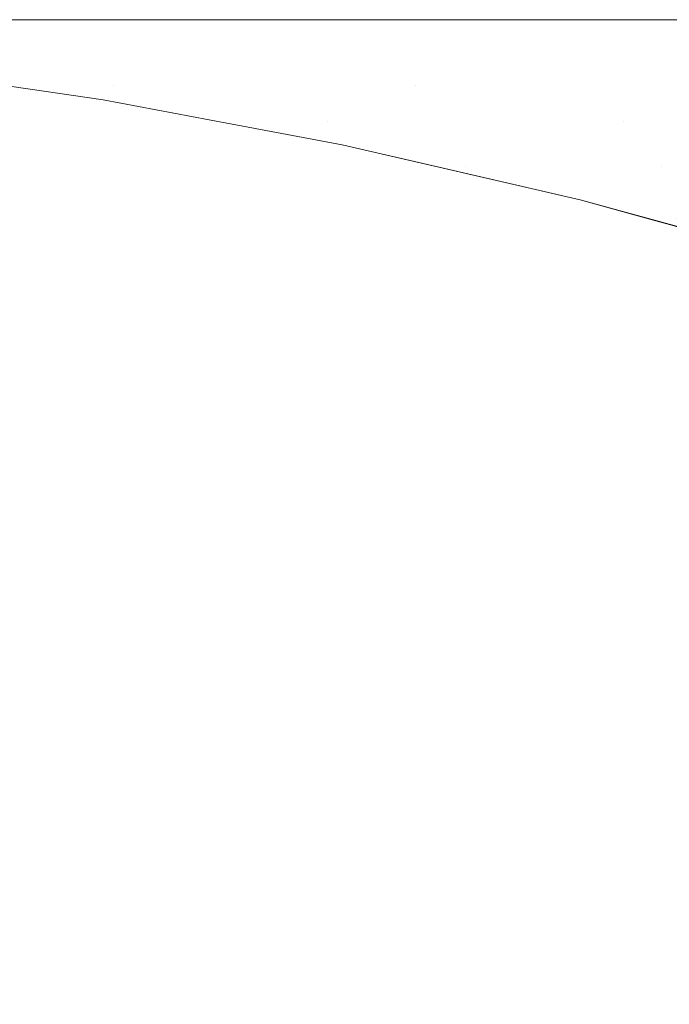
# Model space of a CAD drawing. Header units: centimetres. Extents: x -21.6 to 22.7, y 4.2 to 6.
# Tile 139 of 256: x -6.78172 to -6.774, y 5.98851 to 6.00021. Entities that reach past the tile are written whole.
import ezdxf

# ---------------------------------------------------------------- set-up
doc = ezdxf.new("R2010")
doc.units = ezdxf.units.CM
doc.header["$LTSCALE"] = 2.54
doc.layers.add('Lucido design-1', color=7, linetype='Continuous')

# ---------------------------------------------------------------- blocks, each defined once
blk = doc.blocks.new('Gruppo-3-1')
at = {"color": 7, "linetype": 'Continuous', "lineweight": 9}
for points, invisible_edges in [([(22.630348, 6.000144, -2276.319046), (-21.503423, 6.000212, -2276.32217), (-21.503423, 6.000178, -2276.320608)], 9), ([(22.630348, 6.000144, -2276.319046), (22.630348, 6.000212, -2276.32217), (-21.503423, 6.000212, -2276.32217)], 8), ([(-21.503423, 6.000212, -2276.32217), (7.752862, 6.000212, -2276.52217), (-6.625937, 6.000212, -2276.52217)], 9), ([(-6.625937, 6.000212, -2276.52217), (-6.629512, 6.000212, -2276.522216), (-21.503423, 6.000212, -2276.32217)], 10), ([(7.752862, 6.000212, -2276.52217), (-21.503423, 6.000212, -2276.32217), (22.630348, 6.000212, -2276.32217)], 9), ([(-6.629512, 6.000212, -2276.522216), (-6.635174, 6.000212, -2276.522479), (-21.503423, 6.000212, -2276.32217)], 10), ([(-6.635174, 6.000212, -2276.522479), (-6.640844, 6.000212, -2276.522976), (-21.503423, 6.000212, -2276.32217)], 10), ([(-6.640844, 6.000212, -2276.522976), (-6.646521, 6.000212, -2276.523709), (-21.503423, 6.000212, -2276.32217)], 10), ([(-6.646521, 6.000212, -2276.523709), (-6.647999, 6.000212, -2276.523962), (-6.652204, 6.000212, -2276.524683), (-21.503423, 6.000212, -2276.32217)], 12), ([(-6.652204, 6.000212, -2276.524683), (-6.657892, 6.000212, -2276.5259), (-21.503423, 6.000212, -2276.32217)], 10), ([(-6.657892, 6.000212, -2276.5259), (-6.663583, 6.000212, -2276.527366), (-21.503423, 6.000212, -2276.32217)], 10), ([(-6.663583, 6.000212, -2276.527366), (-6.669275, 6.000212, -2276.529087), (-21.503423, 6.000212, -2276.32217)], 10), ([(-6.669275, 6.000212, -2276.529087), (-6.674965, 6.000212, -2276.531067), (-21.503423, 6.000212, -2276.32217)], 10), ([(-6.674965, 6.000212, -2276.531067), (-6.68065, 6.000212, -2276.533314), (-21.503423, 6.000212, -2276.32217)], 10), ([(-6.68065, 6.000212, -2276.533314), (-6.686327, 6.000212, -2276.535835), (-21.503423, 6.000212, -2276.32217)], 10), ([(-6.686327, 6.000212, -2276.535835), (-6.69199, 6.000212, -2276.538638), (-21.503423, 6.000212, -2276.32217)], 10), ([(-6.69199, 6.000212, -2276.538638), (-6.697634, 6.000212, -2276.54173), (-21.503423, 6.000212, -2276.32217)], 10), ([(-6.697634, 6.000212, -2276.54173), (-6.703253, 6.000212, -2276.54512), (-21.503423, 6.000212, -2276.32217)], 10), ([(-6.703253, 6.000212, -2276.54512), (-6.708838, 6.000212, -2276.548817), (-21.503423, 6.000212, -2276.32217)], 10), ([(-6.708838, 6.000212, -2276.548817), (-6.714382, 6.000212, -2276.552829), (-21.503423, 6.000212, -2276.32217)], 10), ([(-6.714382, 6.000212, -2276.552829), (-6.719874, 6.000212, -2276.557166), (-21.503423, 6.000212, -2276.32217)], 10), ([(-21.503423, 6.000212, -2276.32217), (-6.735917, 6.000212, -2276.572202), (-6.741071, 6.000212, -2276.57791)], 9), ([(-6.719874, 6.000212, -2276.557166), (-6.725302, 6.000212, -2276.561835), (-21.503423, 6.000212, -2276.32217)], 10), ([(-6.741071, 6.000212, -2276.57791), (-6.745838, 6.000212, -2276.583646), (-21.503423, 6.000212, -2276.32217)], 10), ([(-6.745838, 6.000212, -2276.583646), (-6.750736, 6.000212, -2276.590056), (-21.503423, 6.000212, -2276.32217)], 10), ([(-6.725302, 6.000212, -2276.561835), (-6.730655, 6.000212, -2276.566845), (-21.503423, 6.000212, -2276.32217)], 10), ([(-6.730655, 6.000212, -2276.566845), (-6.735917, 6.000212, -2276.572202), (-21.503423, 6.000212, -2276.32217)], 10), ([(-6.750736, 6.000212, -2276.590056), (-6.755472, 6.000212, -2276.596829), (-21.503423, 6.000212, -2276.32217)], 10), ([(-6.755472, 6.000212, -2276.596829), (-6.760025, 6.000212, -2276.603962), (-21.503423, 6.000212, -2276.32217)], 10), ([(-6.760025, 6.000212, -2276.603962), (-6.764371, 6.000212, -2276.611453), (-21.503423, 6.000212, -2276.32217)], 10), ([(-6.764371, 6.000212, -2276.611453), (-6.768488, 6.000212, -2276.619293), (-21.503423, 6.000212, -2276.32217)], 10), ([(-6.768488, 6.000212, -2276.619293), (-6.772351, 6.000212, -2276.627472), (-21.503423, 6.000212, -2276.32217)], 10), ([(-6.772351, 6.000212, -2276.627472), (-6.775936, 6.000212, -2276.635975), (-21.503423, 6.000212, -2276.32217)], 10), ([(-6.775936, 6.000212, -2276.635975), (-6.779219, 6.000212, -2276.644786), (-21.503423, 6.000212, -2276.32217)], 10), ([(-6.779219, 6.000212, -2276.644786), (-6.782176, 6.000212, -2276.653881), (-21.503423, 6.000212, -2276.32217)], 10), ([(-21.503423, 6.000178, -2276.320608), (-21.503423, 6.000117, -2276.317808), (22.630348, 6.000117, -2276.317808), (22.630348, 6.000144, -2276.319046)], 10), ([(22.630348, 5.999831, -2276.313454), (22.630348, 6.000117, -2276.317808), (-21.503423, 6.000117, -2276.317808), (-21.503423, 5.999994, -2276.315928)], 10), ([(-6.782176, 6.000212, -2276.653881), (-6.779219, 6.000212, -2276.644786), (-6.770318, 6.000163, -2276.629523), (-6.784534, 6.000163, -2276.673708)], 14), ([(-6.770318, 6.000163, -2276.629523), (-6.768031, 6.000017, -2276.630991), (-6.782021, 6.000017, -2276.674476), (-6.784534, 6.000163, -2276.673708)], 15), ([(-6.779219, 6.000212, -2276.644786), (-6.775936, 6.000212, -2276.635975), (-6.770318, 6.000163, -2276.629523)], 10), ([(-6.775936, 6.000212, -2276.635975), (-6.772351, 6.000212, -2276.627472), (-6.770318, 6.000163, -2276.629523)], 10), ([(-21.503423, 5.999994, -2276.315928), (-21.503423, 5.999831, -2276.313454), (22.630348, 5.999831, -2276.313454)], 10), ([(-6.782021, 6.000017, -2276.674476), (-6.779516, 5.999774, -2276.675242), (-6.783158, 5.999774, -2276.698432)], 11), ([(-6.782021, 6.000017, -2276.674476), (-6.768031, 6.000017, -2276.630991), (-6.773628, 5.999774, -2276.653106)], 11), ([(-6.773628, 5.999774, -2276.653106), (-6.779516, 5.999774, -2276.675242), (-6.782021, 6.000017, -2276.674476)], 11), ([(22.630348, 5.999356, -2276.309117), (22.630348, 5.999831, -2276.313454), (-21.503423, 5.999831, -2276.313454), (-21.503423, 5.999592, -2276.311268)], 10), ([(-6.783579, 5.999677, -2276.72217), (-6.783158, 5.999774, -2276.698432), (-6.780604, 5.999434, -2276.698818)], 11), ([(-6.783158, 5.999774, -2276.698432), (-6.779516, 5.999774, -2276.675242), (-6.777021, 5.999434, -2276.676004), (-6.780604, 5.999434, -2276.698818)], 15), ([(-6.771229, 5.999434, -2276.654228), (-6.777021, 5.999434, -2276.676004), (-6.779516, 5.999774, -2276.675242), (-6.773628, 5.999774, -2276.653106)], 15), ([(-6.783579, 5.999677, -2276.92217), (-6.783579, 5.999677, -2276.72217), (-6.780732, 5.999261, -2276.72217), (-6.780732, 5.999261, -2276.92217)], 5), ([(-6.780604, 5.999434, -2276.698818), (-6.780732, 5.999261, -2276.72217), (-6.783579, 5.999677, -2276.72217)], 9), ([(-6.783579, 5.999677, -2276.92217), (-6.780732, 5.999261, -2276.92217), (-6.781818, 5.999422, -2276.923732)], 10), ([(-21.503423, 5.999592, -2276.311268), (-21.503423, 5.999356, -2276.309117), (22.630348, 5.999356, -2276.309117)], 10), ([(-6.77926, 5.998987, -2276.923732), (-6.779264, 5.99895, -2276.925294), (-6.781822, 5.999385, -2276.925294), (-6.781818, 5.999422, -2276.923732)], 15), ([(-6.77926, 5.998987, -2276.923732), (-6.781818, 5.999422, -2276.923732), (-6.780732, 5.999261, -2276.92217)], 11), ([(-6.780732, 5.999261, -2276.72217), (-6.780604, 5.999434, -2276.698818), (-6.778065, 5.998999, -2276.699201)], 11), ([(-6.778065, 5.998999, -2276.699201), (-6.780604, 5.999434, -2276.698818), (-6.777021, 5.999434, -2276.676004), (-6.77454, 5.998999, -2276.676762)], 15), ([(-6.77195, 5.998999, -2276.665897), (-6.777021, 5.999434, -2276.676004), (-6.771229, 5.999434, -2276.654228)], 11), ([(-6.77195, 5.998999, -2276.665897), (-6.77454, 5.998999, -2276.676762), (-6.777021, 5.999434, -2276.676004)], 11), ([(22.630348, 5.998693, -2276.304805), (22.630348, 5.999356, -2276.309117), (-21.503423, 5.999356, -2276.309117), (-21.503423, 5.998976, -2276.306643)], 10), ([(-6.779272, 5.99889, -2276.926855), (-6.779283, 5.998806, -2276.928414), (-6.781837, 5.99924, -2276.928414), (-6.781828, 5.999325, -2276.926855)], 15), ([(-6.781828, 5.999325, -2276.926855), (-6.781822, 5.999385, -2276.925294), (-6.779264, 5.99895, -2276.925294), (-6.779272, 5.99889, -2276.926855)], 15), ([(-6.781849, 5.999131, -2276.929971), (-6.781837, 5.99924, -2276.928414), (-6.779283, 5.998806, -2276.928414), (-6.779297, 5.998698, -2276.929971)], 15), ([(-6.779261, 5.998984, -2276.92217), (-6.780732, 5.999261, -2276.92217), (-6.780732, 5.999261, -2276.72217), (-6.779261, 5.998984, -2276.72217)], 10), ([(-6.778065, 5.998999, -2276.699201), (-6.779261, 5.998984, -2276.72217), (-6.780732, 5.999261, -2276.72217)], 9), ([(-6.780732, 5.999261, -2276.92217), (-6.779261, 5.998984, -2276.92217), (-6.77926, 5.998987, -2276.923732)], 10), ([(-6.779297, 5.998698, -2276.929971), (-6.779315, 5.998566, -2276.931524), (-6.781862, 5.998999, -2276.931524), (-6.781849, 5.999131, -2276.929971)], 15), ([(-21.503423, 5.998976, -2276.306643), (-21.503423, 5.998693, -2276.304805), (22.630348, 5.998693, -2276.304805)], 10), ([(-6.781879, 5.998842, -2276.933075), (-6.781862, 5.998999, -2276.931524), (-6.779315, 5.998566, -2276.931524), (-6.779335, 5.99841, -2276.933075)], 15), ([(-6.779272, 5.99889, -2276.926855), (-6.779264, 5.99895, -2276.925294), (-6.776725, 5.998422, -2276.925294), (-6.776735, 5.998362, -2276.926855)], 15), ([(-6.77672, 5.998458, -2276.923732), (-6.776725, 5.998422, -2276.925294), (-6.779264, 5.99895, -2276.925294), (-6.77926, 5.998987, -2276.923732)], 15), ([(-6.776424, 5.99847, -2276.710843), (-6.779261, 5.998984, -2276.72217), (-6.778065, 5.998999, -2276.699201)], 11), ([(-6.77926, 5.998987, -2276.923732), (-6.779261, 5.998984, -2276.92217), (-6.777892, 5.998726, -2276.92217)], 9), ([(-6.779261, 5.998984, -2276.72217), (-6.777892, 5.998726, -2276.72217), (-6.777892, 5.998726, -2276.92217), (-6.779261, 5.998984, -2276.92217)], 10), ([(-6.777892, 5.998726, -2276.72217), (-6.779261, 5.998984, -2276.72217), (-6.776424, 5.99847, -2276.710843)], 10), ([(-6.777892, 5.998726, -2276.92217), (-6.77672, 5.998458, -2276.923732), (-6.77926, 5.998987, -2276.923732)], 11), ([(-6.778065, 5.998999, -2276.699201), (-6.775544, 5.99847, -2276.699582), (-6.776424, 5.99847, -2276.710843)], 11), ([(-6.77409, 5.99847, -2276.688451), (-6.778065, 5.998999, -2276.699201), (-6.77454, 5.998999, -2276.676762)], 11), ([(-6.77409, 5.99847, -2276.688451), (-6.775544, 5.99847, -2276.699582), (-6.778065, 5.998999, -2276.699201)], 11), ([(-6.77454, 5.998999, -2276.676762), (-6.772078, 5.99847, -2276.677514), (-6.77409, 5.99847, -2276.688451)], 11), ([(-6.769531, 5.99847, -2276.666829), (-6.772078, 5.99847, -2276.677514), (-6.77454, 5.998999, -2276.676762), (-6.77195, 5.998999, -2276.665897)], 15), ([(-6.779335, 5.99841, -2276.933075), (-6.779359, 5.99823, -2276.934621), (-6.781898, 5.998662, -2276.934621), (-6.781879, 5.998842, -2276.933075)], 15), ([(-6.776735, 5.998362, -2276.926855), (-6.776748, 5.998278, -2276.928414), (-6.779283, 5.998806, -2276.928414), (-6.779272, 5.99889, -2276.926855)], 15), ([(-6.779297, 5.998698, -2276.929971), (-6.779283, 5.998806, -2276.928414), (-6.776748, 5.998278, -2276.928414), (-6.776765, 5.99817, -2276.929971)], 15), ([(-6.777892, 5.998726, -2276.92217), (-6.777892, 5.998726, -2276.72217), (-6.776721, 5.998455, -2276.72217)], 9), ([(-6.776721, 5.998455, -2276.72217), (-6.775059, 5.998071, -2276.72217), (-6.775059, 5.998071, -2276.92217), (-6.777892, 5.998726, -2276.92217)], 10), ([(-6.776424, 5.99847, -2276.710843), (-6.776721, 5.998455, -2276.72217), (-6.777892, 5.998726, -2276.72217)], 9), ([(-6.77672, 5.998458, -2276.923732), (-6.777892, 5.998726, -2276.92217), (-6.775059, 5.998071, -2276.92217)], 9), ([(22.630348, 5.997842, -2276.300526), (22.630348, 5.998693, -2276.304805), (-21.503423, 5.998693, -2276.304805), (-21.503423, 5.998149, -2276.302069)], 10), ([(-6.781919, 5.998458, -2276.936163), (-6.781898, 5.998662, -2276.934621), (-6.779359, 5.99823, -2276.934621), (-6.779385, 5.998027, -2276.936163)], 15), ([(-6.776765, 5.99817, -2276.929971), (-6.776785, 5.998039, -2276.931524), (-6.779315, 5.998566, -2276.931524), (-6.779297, 5.998698, -2276.929971)], 15), ([(-6.779335, 5.99841, -2276.933075), (-6.779315, 5.998566, -2276.931524), (-6.776785, 5.998039, -2276.931524), (-6.77681, 5.997884, -2276.933075)], 15), ([(-6.775059, 5.998071, -2276.72217), (-6.776721, 5.998455, -2276.72217), (-6.776424, 5.99847, -2276.710843)], 10), ([(-6.776424, 5.99847, -2276.710843), (-6.77391, 5.997848, -2276.711032), (-6.775059, 5.998071, -2276.72217)], 11), ([(-6.776424, 5.99847, -2276.710843), (-6.775544, 5.99847, -2276.699582), (-6.773046, 5.997848, -2276.699959), (-6.77391, 5.997848, -2276.711032)], 15), ([(-6.771616, 5.997848, -2276.689014), (-6.773046, 5.997848, -2276.699959), (-6.775544, 5.99847, -2276.699582), (-6.77409, 5.99847, -2276.688451)], 15), ([(-6.77409, 5.99847, -2276.688451), (-6.772078, 5.99847, -2276.677514), (-6.769638, 5.997848, -2276.67826), (-6.771616, 5.997848, -2276.689014)], 15), ([(-6.779385, 5.998027, -2276.936163), (-6.779415, 5.9978, -2276.9377), (-6.781943, 5.99823, -2276.9377), (-6.781919, 5.998458, -2276.936163)], 15), ([(-6.77681, 5.997884, -2276.933075), (-6.776838, 5.997705, -2276.934621), (-6.779359, 5.99823, -2276.934621), (-6.779335, 5.99841, -2276.933075)], 15), ([(-6.774219, 5.997741, -2276.926855), (-6.774235, 5.997657, -2276.928414), (-6.776748, 5.998278, -2276.928414), (-6.776735, 5.998362, -2276.926855)], 15), ([(-6.776735, 5.998362, -2276.926855), (-6.776725, 5.998422, -2276.925294), (-6.774208, 5.9978, -2276.925294), (-6.774219, 5.997741, -2276.926855)], 15), ([(-6.774202, 5.997836, -2276.923732), (-6.774208, 5.9978, -2276.925294), (-6.776725, 5.998422, -2276.925294), (-6.77672, 5.998458, -2276.923732)], 15), ([(-6.775059, 5.998071, -2276.92217), (-6.774202, 5.997836, -2276.923732), (-6.77672, 5.998458, -2276.923732)], 11), ([(-6.776765, 5.99817, -2276.929971), (-6.776748, 5.998278, -2276.928414), (-6.774235, 5.997657, -2276.928414), (-6.774254, 5.99755, -2276.929971)], 15), ([(-21.503423, 5.998149, -2276.302069), (-21.503423, 5.997842, -2276.300526), (22.630348, 5.997842, -2276.300526)], 10), ([(-6.781969, 5.997979, -2276.939231), (-6.781943, 5.99823, -2276.9377), (-6.779415, 5.9978, -2276.9377), (-6.779447, 5.99755, -2276.939231)], 15), ([(-6.779385, 5.998027, -2276.936163), (-6.779359, 5.99823, -2276.934621), (-6.776838, 5.997705, -2276.934621), (-6.77687, 5.997503, -2276.936163)], 15), ([(-6.774254, 5.99755, -2276.929971), (-6.774278, 5.99742, -2276.931524), (-6.776785, 5.998039, -2276.931524), (-6.776765, 5.99817, -2276.929971)], 15), ([(-6.77687, 5.997503, -2276.936163), (-6.776905, 5.997277, -2276.9377), (-6.779415, 5.9978, -2276.9377), (-6.779385, 5.998027, -2276.936163)], 15), ([(-6.77681, 5.997884, -2276.933075), (-6.776785, 5.998039, -2276.931524), (-6.774278, 5.99742, -2276.931524), (-6.774307, 5.997265, -2276.933075)], 15), ([(-6.775059, 5.998071, -2276.72217), (-6.772233, 5.997294, -2276.72217), (-6.772233, 5.997294, -2276.92217), (-6.774203, 5.997835, -2276.92217)], 10), ([(-6.774203, 5.997835, -2276.92217), (-6.775059, 5.998071, -2276.92217), (-6.775059, 5.998071, -2276.72217)], 10), ([(-6.772233, 5.997294, -2276.72217), (-6.775059, 5.998071, -2276.72217), (-6.77391, 5.997848, -2276.711032)], 10), ([(-6.775059, 5.998071, -2276.92217), (-6.774203, 5.997835, -2276.92217), (-6.774202, 5.997836, -2276.923732)], 10), ([(-6.779447, 5.99755, -2276.939231), (-6.779483, 5.997277, -2276.940757), (-6.781997, 5.997705, -2276.940757), (-6.781969, 5.997979, -2276.939231)], 15), ([(22.630348, 5.997842, -2276.300526), (-21.503423, 5.997842, -2276.300526), (-21.503423, 5.996805, -2276.296288), (22.630348, 5.996805, -2276.296288)], 5), ([(-6.779447, 5.99755, -2276.939231), (-6.779415, 5.9978, -2276.9377), (-6.776905, 5.997277, -2276.9377), (-6.776944, 5.997029, -2276.939231)], 15), ([(-6.774307, 5.997265, -2276.933075), (-6.774339, 5.997088, -2276.934621), (-6.776838, 5.997705, -2276.934621), (-6.77681, 5.997884, -2276.933075)], 15), ([(-6.774219, 5.997741, -2276.926855), (-6.774208, 5.9978, -2276.925294), (-6.771717, 5.997088, -2276.925294), (-6.771729, 5.997029, -2276.926855)], 15), ([(-6.771709, 5.997123, -2276.923732), (-6.771717, 5.997088, -2276.925294), (-6.774208, 5.9978, -2276.925294), (-6.774202, 5.997836, -2276.923732)], 15), ([(-6.774202, 5.997836, -2276.923732), (-6.774203, 5.997835, -2276.92217), (-6.772233, 5.997294, -2276.92217)], 9), ([(-6.772233, 5.997294, -2276.92217), (-6.771709, 5.997123, -2276.923732), (-6.774202, 5.997836, -2276.923732)], 11), ([(-6.782028, 5.997408, -2276.942275), (-6.781997, 5.997705, -2276.940757), (-6.779483, 5.997277, -2276.940757), (-6.779522, 5.996982, -2276.942275)], 15), ([(-6.77687, 5.997503, -2276.936163), (-6.776838, 5.997705, -2276.934621), (-6.774339, 5.997088, -2276.934621), (-6.774376, 5.996887, -2276.936163)], 15), ([(-6.774254, 5.99755, -2276.929971), (-6.774235, 5.997657, -2276.928414), (-6.771747, 5.996946, -2276.928414), (-6.771769, 5.99684, -2276.929971)], 15), ([(-6.771729, 5.997029, -2276.926855), (-6.771747, 5.996946, -2276.928414), (-6.774235, 5.997657, -2276.928414), (-6.774219, 5.997741, -2276.926855)], 15), ([(-6.776944, 5.997029, -2276.939231), (-6.776987, 5.996757, -2276.940757), (-6.779483, 5.997277, -2276.940757), (-6.779447, 5.99755, -2276.939231)], 15), ([(-6.771769, 5.99684, -2276.929971), (-6.771797, 5.99671, -2276.931524), (-6.774278, 5.99742, -2276.931524), (-6.774254, 5.99755, -2276.929971)], 15), ([(-6.774376, 5.996887, -2276.936163), (-6.774418, 5.996663, -2276.9377), (-6.776905, 5.997277, -2276.9377), (-6.77687, 5.997503, -2276.936163)], 15), ([(-6.774307, 5.997265, -2276.933075), (-6.774278, 5.99742, -2276.931524), (-6.771797, 5.99671, -2276.931524), (-6.771829, 5.996557, -2276.933075)], 15), ([(-6.779522, 5.996982, -2276.942275), (-6.779563, 5.996663, -2276.943786), (-6.782062, 5.997088, -2276.943786), (-6.782028, 5.997408, -2276.942275)], 15), ([(-6.779522, 5.996982, -2276.942275), (-6.779483, 5.997277, -2276.940757), (-6.776987, 5.996757, -2276.940757), (-6.777033, 5.996463, -2276.942275)], 15), ([(-6.776944, 5.997029, -2276.939231), (-6.776905, 5.997277, -2276.9377), (-6.774418, 5.996663, -2276.9377), (-6.774463, 5.996416, -2276.939231)], 15), ([(-6.771829, 5.996557, -2276.933075), (-6.771866, 5.996381, -2276.934621), (-6.774339, 5.997088, -2276.934621), (-6.774307, 5.997265, -2276.933075)], 15), ([(-6.782097, 5.996746, -2276.94529), (-6.782062, 5.997088, -2276.943786), (-6.779563, 5.996663, -2276.943786), (-6.779608, 5.996322, -2276.94529)], 15), ([(-6.774376, 5.996887, -2276.936163), (-6.774339, 5.997088, -2276.934621), (-6.771866, 5.996381, -2276.934621), (-6.771908, 5.996181, -2276.936163)], 15), ([(-6.777033, 5.996463, -2276.942275), (-6.777083, 5.996146, -2276.943786), (-6.779563, 5.996663, -2276.943786), (-6.779522, 5.996982, -2276.942275)], 15), ([(-6.774463, 5.996416, -2276.939231), (-6.774513, 5.996146, -2276.940757), (-6.776987, 5.996757, -2276.940757), (-6.776944, 5.997029, -2276.939231)], 15), ([(-6.771908, 5.996181, -2276.936163), (-6.771955, 5.995959, -2276.9377), (-6.774418, 5.996663, -2276.9377), (-6.774376, 5.996887, -2276.936163)], 15), ([(22.630348, 5.995584, -2276.292099), (22.630348, 5.996805, -2276.296288), (-21.503423, 5.996805, -2276.296288), (-21.503423, 5.996312, -2276.294597)], 10), ([(-6.779608, 5.996322, -2276.94529), (-6.779655, 5.995959, -2276.946785), (-6.782135, 5.996381, -2276.946785), (-6.782097, 5.996746, -2276.94529)], 15), ([(-6.777033, 5.996463, -2276.942275), (-6.776987, 5.996757, -2276.940757), (-6.774513, 5.996146, -2276.940757), (-6.774566, 5.995854, -2276.942275)], 15), ([(-6.779608, 5.996322, -2276.94529), (-6.779563, 5.996663, -2276.943786), (-6.777083, 5.996146, -2276.943786), (-6.777136, 5.995807, -2276.94529)], 15), ([(-6.774463, 5.996416, -2276.939231), (-6.774418, 5.996663, -2276.9377), (-6.771955, 5.995959, -2276.9377), (-6.772007, 5.995714, -2276.939231)], 15), ([(-6.782176, 5.995994, -2276.948272), (-6.782135, 5.996381, -2276.946785), (-6.779655, 5.995959, -2276.946785), (-6.779706, 5.995574, -2276.948272)], 15), ([(-6.774566, 5.995854, -2276.942275), (-6.774624, 5.995539, -2276.943786), (-6.777083, 5.996146, -2276.943786), (-6.777033, 5.996463, -2276.942275)], 15), ([(-6.772007, 5.995714, -2276.939231), (-6.772063, 5.995446, -2276.940757), (-6.774513, 5.996146, -2276.940757), (-6.774463, 5.996416, -2276.939231)], 15), ([(-21.503423, 5.996312, -2276.294597), (-21.503423, 5.995584, -2276.292099), (22.630348, 5.995584, -2276.292099)], 10), ([(-6.777136, 5.995807, -2276.94529), (-6.777193, 5.995446, -2276.946785), (-6.779655, 5.995959, -2276.946785), (-6.779608, 5.996322, -2276.94529)], 15), ([(-6.777136, 5.995807, -2276.94529), (-6.777083, 5.996146, -2276.943786), (-6.774624, 5.995539, -2276.943786), (-6.774686, 5.995202, -2276.94529)], 15), ([(-6.774566, 5.995854, -2276.942275), (-6.774513, 5.996146, -2276.940757), (-6.772063, 5.995446, -2276.940757), (-6.772125, 5.995156, -2276.942275)], 15), ([(-6.779706, 5.995574, -2276.948272), (-6.779759, 5.995167, -2276.94975), (-6.782218, 5.995586, -2276.94975), (-6.782176, 5.995994, -2276.948272)], 15), ([(-6.779706, 5.995574, -2276.948272), (-6.779655, 5.995959, -2276.946785), (-6.777193, 5.995446, -2276.946785), (-6.777253, 5.995063, -2276.948272)], 15), ([(-6.774686, 5.995202, -2276.94529), (-6.774752, 5.994844, -2276.946785), (-6.777193, 5.995446, -2276.946785), (-6.777136, 5.995807, -2276.94529)], 15), ([(-6.772125, 5.995156, -2276.942275), (-6.772191, 5.994844, -2276.943786), (-6.774624, 5.995539, -2276.943786), (-6.774566, 5.995854, -2276.942275)], 15), ([(22.630348, 5.994181, -2276.287968), (22.630348, 5.995584, -2276.292099), (-21.503423, 5.995584, -2276.292099), (-21.503423, 5.994947, -2276.290225)], 10), ([(-6.782263, 5.995156, -2276.951217), (-6.782218, 5.995586, -2276.94975), (-6.779759, 5.995167, -2276.94975), (-6.779815, 5.994739, -2276.951217)], 15), ([(-6.777253, 5.995063, -2276.948272), (-6.777317, 5.994659, -2276.94975), (-6.779759, 5.995167, -2276.94975), (-6.779706, 5.995574, -2276.948272)], 15), ([(-6.777253, 5.995063, -2276.948272), (-6.777193, 5.995446, -2276.946785), (-6.774752, 5.994844, -2276.946785), (-6.774822, 5.994463, -2276.948272)], 15), ([(-6.774686, 5.995202, -2276.94529), (-6.774624, 5.995539, -2276.943786), (-6.772191, 5.994844, -2276.943786), (-6.772261, 5.994509, -2276.94529)], 15), ([(-6.772261, 5.994509, -2276.94529), (-6.772336, 5.994153, -2276.946785), (-6.774752, 5.994844, -2276.946785), (-6.774686, 5.995202, -2276.94529)], 15), ([(-6.779815, 5.994739, -2276.951217), (-6.779873, 5.99429, -2276.952675), (-6.78231, 5.994704, -2276.952675), (-6.782263, 5.995156, -2276.951217)], 15), ([(-6.779815, 5.994739, -2276.951217), (-6.779759, 5.995167, -2276.94975), (-6.777317, 5.994659, -2276.94975), (-6.777384, 5.994233, -2276.951217)], 15), ([(-6.774822, 5.994463, -2276.948272), (-6.774896, 5.994061, -2276.94975), (-6.777317, 5.994659, -2276.94975), (-6.777253, 5.995063, -2276.948272)], 15), ([(-21.503423, 5.994947, -2276.290225), (-21.503423, 5.994181, -2276.287968), (22.630348, 5.994181, -2276.287968)], 10), ([(-6.774822, 5.994463, -2276.948272), (-6.774752, 5.994844, -2276.946785), (-6.772336, 5.994153, -2276.946785), (-6.772416, 5.993775, -2276.948272)], 15), ([(-6.777384, 5.994233, -2276.951217), (-6.777454, 5.993786, -2276.952675), (-6.779873, 5.99429, -2276.952675), (-6.779815, 5.994739, -2276.951217)], 15), ([(-6.78236, 5.994232, -2276.954122), (-6.78231, 5.994704, -2276.952675), (-6.779873, 5.99429, -2276.952675), (-6.779935, 5.99382, -2276.954122)], 15), ([(-6.777384, 5.994233, -2276.951217), (-6.777317, 5.994659, -2276.94975), (-6.774896, 5.994061, -2276.94975), (-6.774974, 5.993638, -2276.951217)], 15), ([(-6.772416, 5.993775, -2276.948272), (-6.7725, 5.993376, -2276.94975), (-6.774896, 5.994061, -2276.94975), (-6.774822, 5.994463, -2276.948272)], 15), ([(-6.779935, 5.99382, -2276.954122), (-6.779873, 5.99429, -2276.952675), (-6.777454, 5.993786, -2276.952675), (-6.777528, 5.993319, -2276.954122)], 15), ([(22.630348, 5.9926, -2276.283902), (22.630348, 5.994181, -2276.287968), (-21.503423, 5.994181, -2276.287968), (-21.503423, 5.993397, -2276.285952)], 10), ([(-6.779935, 5.99382, -2276.954122), (-6.779999, 5.99333, -2276.955559), (-6.782411, 5.99374, -2276.955559), (-6.78236, 5.994232, -2276.954122)], 15), ([(-6.774974, 5.993638, -2276.951217), (-6.775056, 5.993194, -2276.952675), (-6.777454, 5.993786, -2276.952675), (-6.777384, 5.994233, -2276.951217)], 15), ([(-6.774974, 5.993638, -2276.951217), (-6.774896, 5.994061, -2276.94975), (-6.7725, 5.993376, -2276.94975), (-6.772589, 5.992956, -2276.951217)], 15), ([(-6.777528, 5.993319, -2276.954122), (-6.777604, 5.992831, -2276.955559), (-6.779999, 5.99333, -2276.955559), (-6.779935, 5.99382, -2276.954122)], 15), ([(-6.782464, 5.993227, -2276.956983), (-6.782411, 5.99374, -2276.955559), (-6.779999, 5.99333, -2276.955559), (-6.780066, 5.992819, -2276.956983)], 15), ([(-6.777528, 5.993319, -2276.954122), (-6.777454, 5.993786, -2276.952675), (-6.775056, 5.993194, -2276.952675), (-6.775141, 5.992729, -2276.954122)], 15), ([(-6.772589, 5.992956, -2276.951217), (-6.772682, 5.992515, -2276.952675), (-6.775056, 5.993194, -2276.952675), (-6.774974, 5.993638, -2276.951217)], 15), ([(-21.503423, 5.993397, -2276.285952), (-21.503423, 5.9926, -2276.283902), (22.630348, 5.9926, -2276.283902)], 10), ([(-6.780066, 5.992819, -2276.956983), (-6.779999, 5.99333, -2276.955559), (-6.777604, 5.992831, -2276.955559), (-6.777684, 5.992323, -2276.956983)], 15), ([(-6.780066, 5.992819, -2276.956983), (-6.780135, 5.992289, -2276.958396), (-6.78252, 5.992694, -2276.958396), (-6.782464, 5.993227, -2276.956983)], 15), ([(-6.775141, 5.992729, -2276.954122), (-6.775231, 5.992245, -2276.955559), (-6.777604, 5.992831, -2276.955559), (-6.777528, 5.993319, -2276.954122)], 15), ([(-6.775141, 5.992729, -2276.954122), (-6.775056, 5.993194, -2276.952675), (-6.772682, 5.992515, -2276.952675), (-6.772779, 5.992054, -2276.954122)], 15), ([(-6.777684, 5.992323, -2276.956983), (-6.777767, 5.991795, -2276.958396), (-6.780135, 5.992289, -2276.958396), (-6.780066, 5.992819, -2276.956983)], 15), ([(-6.777684, 5.992323, -2276.956983), (-6.777604, 5.992831, -2276.955559), (-6.775231, 5.992245, -2276.955559), (-6.775323, 5.99174, -2276.956983)], 15), ([(-6.782578, 5.992142, -2276.959797), (-6.78252, 5.992694, -2276.958396), (-6.780135, 5.992289, -2276.958396), (-6.780207, 5.991739, -2276.959797)], 15), ([(-6.772779, 5.992054, -2276.954122), (-6.772881, 5.991573, -2276.955559), (-6.775231, 5.992245, -2276.955559), (-6.775141, 5.992729, -2276.954122)], 15), ([(22.630348, 5.990843, -2276.279908), (22.630348, 5.9926, -2276.283902), (-21.503423, 5.9926, -2276.283902), (-21.503423, 5.99167, -2276.281789)], 10), ([(-6.780207, 5.991739, -2276.959797), (-6.780135, 5.992289, -2276.958396), (-6.777767, 5.991795, -2276.958396), (-6.777853, 5.991249, -2276.959797)], 15), ([(-6.775323, 5.99174, -2276.956983), (-6.77542, 5.991216, -2276.958396), (-6.777767, 5.991795, -2276.958396), (-6.777684, 5.992323, -2276.956983)], 15), ([(-6.775323, 5.99174, -2276.956983), (-6.775231, 5.992245, -2276.955559), (-6.772881, 5.991573, -2276.955559), (-6.772987, 5.991072, -2276.956983)], 15), ([(-6.780207, 5.991739, -2276.959797), (-6.780281, 5.99117, -2276.961185), (-6.782637, 5.99157, -2276.961185), (-6.782578, 5.992142, -2276.959797)], 15), ([(-6.777853, 5.991249, -2276.959797), (-6.777942, 5.990683, -2276.961185), (-6.780281, 5.99117, -2276.961185), (-6.780207, 5.991739, -2276.959797)], 15), ([(-6.777853, 5.991249, -2276.959797), (-6.777767, 5.991795, -2276.958396), (-6.77542, 5.991216, -2276.958396), (-6.77552, 5.990672, -2276.959797)], 15), ([(-6.772987, 5.991072, -2276.956983), (-6.773097, 5.990552, -2276.958396), (-6.77542, 5.991216, -2276.958396), (-6.775323, 5.99174, -2276.956983)], 15), ([(-21.503423, 5.99167, -2276.281789), (-21.503423, 5.990843, -2276.279908), (22.630348, 5.990843, -2276.279908)], 10), ([(-6.782699, 5.99098, -2276.96256), (-6.782637, 5.99157, -2276.961185), (-6.780281, 5.99117, -2276.961185), (-6.780358, 5.990582, -2276.96256)], 15), ([(-6.77552, 5.990672, -2276.959797), (-6.775623, 5.99011, -2276.961185), (-6.777942, 5.990683, -2276.961185), (-6.777853, 5.991249, -2276.959797)], 15), ([(-6.77552, 5.990672, -2276.959797), (-6.77542, 5.991216, -2276.958396), (-6.773097, 5.990552, -2276.958396), (-6.773211, 5.990012, -2276.959797)], 15), ([(-6.780358, 5.990582, -2276.96256), (-6.780281, 5.99117, -2276.961185), (-6.777942, 5.990683, -2276.961185), (-6.778034, 5.990098, -2276.96256)], 15), ([(-6.780358, 5.990582, -2276.96256), (-6.780437, 5.989976, -2276.963922), (-6.782762, 5.990372, -2276.963922), (-6.782699, 5.99098, -2276.96256)], 15), ([(22.630348, 5.988913, -2276.275995), (22.630348, 5.990843, -2276.279908), (-21.503423, 5.990843, -2276.279908), (-21.503423, 5.989777, -2276.277746)], 10), ([(-6.778034, 5.990098, -2276.96256), (-6.777942, 5.990683, -2276.961185), (-6.775623, 5.99011, -2276.961185), (-6.77573, 5.989529, -2276.96256)], 15), ([(-6.773211, 5.990012, -2276.959797), (-6.773328, 5.989454, -2276.961185), (-6.775623, 5.99011, -2276.961185), (-6.77552, 5.990672, -2276.959797)], 15), ([(-6.778034, 5.990098, -2276.96256), (-6.778129, 5.989495, -2276.963922), (-6.780437, 5.989976, -2276.963922), (-6.780358, 5.990582, -2276.96256)], 15), ([(-6.782828, 5.989745, -2276.96527), (-6.782762, 5.990372, -2276.963922), (-6.780437, 5.989976, -2276.963922), (-6.780518, 5.989352, -2276.96527)], 15), ([(-6.77573, 5.989529, -2276.96256), (-6.77584, 5.98893, -2276.963922), (-6.778129, 5.989495, -2276.963922), (-6.778034, 5.990098, -2276.96256)], 15), ([(-6.77573, 5.989529, -2276.96256), (-6.775623, 5.99011, -2276.961185), (-6.773328, 5.989454, -2276.961185), (-6.77345, 5.988877, -2276.96256)], 15), ([(-6.780518, 5.989352, -2276.96527), (-6.780437, 5.989976, -2276.963922), (-6.778129, 5.989495, -2276.963922), (-6.778226, 5.988875, -2276.96527)], 15), ([(-21.503423, 5.989777, -2276.277746), (-21.503423, 5.988913, -2276.275995), (22.630348, 5.988913, -2276.275995)], 10), ([(-6.780518, 5.989352, -2276.96527), (-6.780602, 5.988711, -2276.966604), (-6.782895, 5.989101, -2276.966604), (-6.782828, 5.989745, -2276.96527)], 15), ([(-6.778226, 5.988875, -2276.96527), (-6.778129, 5.989495, -2276.963922), (-6.77584, 5.98893, -2276.963922), (-6.775954, 5.988314, -2276.96527)], 15), ([(-6.77345, 5.988877, -2276.96256), (-6.773576, 5.988283, -2276.963922), (-6.77584, 5.98893, -2276.963922), (-6.77573, 5.989529, -2276.96256)], 15), ([(-6.778226, 5.988875, -2276.96527), (-6.778327, 5.988237, -2276.966604), (-6.780602, 5.988711, -2276.966604), (-6.780518, 5.989352, -2276.96527)], 15), ([(-6.782964, 5.988439, -2276.967924), (-6.782895, 5.989101, -2276.966604), (-6.780602, 5.988711, -2276.966604), (-6.780688, 5.988052, -2276.967924)], 15), ([(22.630348, 5.987023, -2276.27255), (22.630348, 5.988913, -2276.275995), (-21.503423, 5.988913, -2276.275995), (-21.503423, 5.987727, -2276.273832)], 10), ([(-6.775954, 5.988314, -2276.96527), (-6.77584, 5.98893, -2276.963922), (-6.773576, 5.988283, -2276.963922), (-6.773705, 5.987671, -2276.96527)], 15), ([(-6.775954, 5.988314, -2276.96527), (-6.776071, 5.98768, -2276.966604), (-6.778327, 5.988237, -2276.966604), (-6.778226, 5.988875, -2276.96527)], 15), ([(-6.780688, 5.988052, -2276.967924), (-6.780602, 5.988711, -2276.966604), (-6.778327, 5.988237, -2276.966604), (-6.77843, 5.987582, -2276.967924)], 15)]:
    blk.add_3dface(points, dxfattribs=dict(at, invisible_edges=invisible_edges))
blk = doc.blocks.new('Gruppo-4-1')
at = {"color": 7}
blk.add_blockref('Gruppo-3-1', (0, 0), dxfattribs=at)

msp = doc.modelspace()

# ---------------------------------------------------------------- block references
at = {"layer": 'Lucido design-1', "color": 7}
msp.add_blockref('Gruppo-4-1', (0, 0), dxfattribs=at)

doc.saveas('drawing.dxf')
